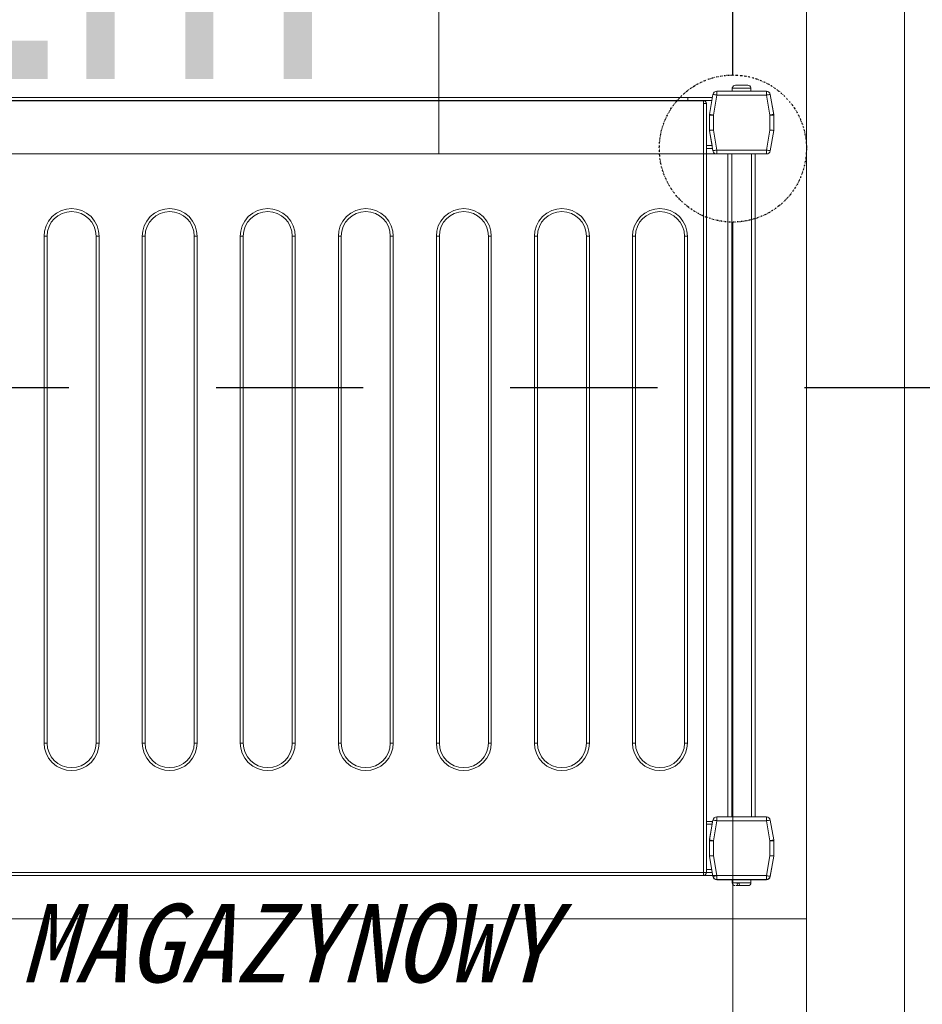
# Model space of a CAD drawing. Header units: centimetres. Extents: x -9388 to 91680, y -1419244 to 50347.
# Tile 38 of 183: x 14408 to 14868, y -710328 to -709826. Entities that reach past the tile are written whole.
import ezdxf
from ezdxf.enums import TextEntityAlignment as Align

# ---------------------------------------------------------------- set-up
doc = ezdxf.new("R2010")
doc.units = ezdxf.units.CM
doc.linetypes.add('DIVIDE2', pattern=[0.625, 0.25, -0.125, 0, -0.125, 0, -0.125])
doc.linetypes.add('PHANTOM', pattern=[2.5, 1.25, -0.25, 0.25, -0.25, 0.25, -0.25])
doc.layers.add('! Strefy Powierzchnie', color=7, linetype='Continuous')
for name, color, linetype, lineweight, true_color in [('Q_kd', 7, 'PHANTOM', 30, 0x01ff01), ('Q_ks', 7, 'DIVIDE2', 30, 0x997301), ('Wnętrze - umeblowanie_Nr_pióra__201', 7, 'Continuous', 5, 0x595959)]:
    doc.layers.add(name, color=color, linetype=linetype, lineweight=lineweight, true_color=true_color)
for name, color, linetype, lineweight in [('Q_opis', 3, 'Continuous', 13), ('Q_podkład', 8, 'Continuous', 9), ('Q_wys prowadzenia instalacji', 6, 'Continuous', 13), ('Wnętrze - umeblowanie_Nr_pióra__1', 7, 'Continuous', 13), ('Ściany wewnętrzne_Nr_pióra__1', 7, 'Continuous', 13)]:
    doc.layers.add(name, color=color, linetype=linetype, lineweight=lineweight)
doc.styles.add('GENERATED_STYLE_5', font='msgothic.ttc')
doc.styles.add('TT', font='ARIALN.TTF', dxfattribs={"height": 200})

# ---------------------------------------------------------------- blocks, each defined once
blk = doc.blocks.new('PAB.01_RZUT PRZYZIEMIA')
at = {"layer": '! Strefy Powierzchnie', "color": 8, "linetype": 'Continuous', "lineweight": 0, "flags": 128}
blk.add_lwpolyline([(43709, -710284.28), (44809, -710284.28), (44809, -708884.28), (43709, -708884.28)], close=True, dxfattribs=at)
at = {"layer": 'Wnętrze - umeblowanie_Nr_pióra__201', "color": 8, "linetype": 'Continuous'}
for p, q in [((44763.33, -709862.43), (44763.33, -709864.43)), ((44788.57, -709862.43), (44763.33, -709862.43)), ((44763.33, -709862.43), (44763.33, -709864.43)), ((44788.57, -709862.43), (44763.33, -709862.43)), ((44771.2, -709860.93), (44771.2, -709862.43)), ((44780.7, -709860.93), (44771.2, -709860.93)), ((44771.2, -709860.93), (44771.2, -709862.43)), ((44780.7, -709860.93), (44771.2, -709860.93)), ((44771.27, -709860.63), (44771.23, -709860.63)), ((44771.27, -709860.63), (44771.23, -709860.63)), ((44780.67, -709860.63), (44780.63, -709860.63)), ((44780.67, -709860.63), (44780.63, -709860.63)), ((44780.7, -709862.43), (44780.7, -709860.93)), ((44780.7, -709862.43), (44780.7, -709860.93)), ((44788.57, -709864.43), (44788.57, -709862.43)), ((44788.57, -709864.43), (44788.57, -709862.43)), ((43776.54, -709865.68), (44748.54, -709865.68)), ((43776.54, -709865.68), (44748.54, -709865.68)), ((43776.54, -709867.18), (44748.54, -709867.18)), ((43776.54, -709867.18), (44748.54, -709867.18)), ((44756.54, -709867.28), (44362.54, -709867.28)), ((44756.54, -709867.28), (44362.54, -709867.28)), ((44748.54, -709867.18), (44748.54, -709865.68)), ((44748.54, -709865.68), (44761.08, -709865.68)), ((44748.54, -709867.18), (44748.54, -709865.68)), ((44748.54, -709865.68), (44761.08, -709865.68)), ((44748.54, -709867.28), (44748.54, -709867.18)), ((44748.54, -709867.18), (44760.81, -709867.18)), ((44748.54, -709867.28), (44748.54, -709867.18)), ((44748.54, -709867.18), (44760.81, -709867.18)), ((44756.54, -709867.28), (44756.54, -709867.72)), ((44756.54, -709867.28), (44756.54, -709867.72)), ((44761.36, -709864.08), (44759.57, -709874.26)), ((44761.36, -709864.08), (44759.57, -709874.26)), ((44763.33, -709864.43), (44761.54, -709874.6)), ((44763.33, -709864.43), (44761.54, -709874.6)), ((44788.57, -709864.43), (44763.33, -709864.43)), ((44788.57, -709864.43), (44763.33, -709864.43)), ((44790.37, -709874.6), (44788.57, -709864.43)), ((44790.37, -709874.6), (44788.57, -709864.43)), ((44792.34, -709874.26), (44790.54, -709864.08)), ((44790.54, -709864.08), (44792.37, -709874.43)), ((44792.34, -709874.26), (44790.54, -709864.08)), ((44790.54, -709864.08), (44792.37, -709874.43)), ((44756.54, -709867.72), (44756.54, -709868.78)), ((44756.54, -709867.72), (44756.54, -709868.78)), ((44756.54, -710260.78), (44756.54, -709868.78)), ((44758.04, -709868.78), (44756.54, -709868.78)), ((44756.54, -710260.78), (44756.54, -709868.78)), ((44758.04, -709868.78), (44756.54, -709868.78)), ((44758.04, -710260.78), (44758.04, -709868.78)), ((44758.04, -710260.78), (44758.04, -709868.78)), ((44759.54, -709874.43), (44759.57, -709874.26)), ((44759.54, -709874.43), (44759.57, -709874.26)), ((44759.54, -709874.6), (44759.54, -709874.43)), ((44759.54, -709874.6), (44759.54, -709874.43)), ((44761.54, -709874.6), (44759.54, -709874.6)), ((44759.54, -709874.6), (44759.54, -709882.43)), ((44761.54, -709874.6), (44759.54, -709874.6)), ((44759.54, -709874.6), (44759.54, -709882.43)), ((44761.54, -709874.6), (44761.54, -709882.25)), ((44761.54, -709874.6), (44761.54, -709882.25)), ((44790.37, -709882.25), (44790.37, -709874.6)), ((44792.37, -709874.6), (44790.37, -709874.6)), ((44790.37, -709882.25), (44790.37, -709874.6)), ((44792.37, -709874.6), (44790.37, -709874.6)), ((44792.37, -709874.43), (44792.37, -709882.43)), ((44792.37, -709874.43), (44792.37, -709882.43)), ((44792.37, -709882.43), (44792.37, -709874.6)), ((44792.37, -709882.43), (44792.37, -709874.6)), ((44759.54, -709882.68), (44759.54, -709882.43)), ((44759.54, -709882.43), (44761.36, -709892.78)), ((44759.54, -709882.68), (44759.54, -709882.43)), ((44759.54, -709882.43), (44761.36, -709892.78)), ((44761.54, -709882.25), (44763.33, -709892.43)), ((44761.54, -709882.25), (44763.33, -709892.43)), ((44788.57, -709892.43), (44790.37, -709882.25)), ((44788.57, -709892.43), (44790.37, -709882.25)), ((44790.54, -709892.78), (44792.37, -709882.43)), ((44792.37, -709882.43), (44790.54, -709892.78)), ((44790.54, -709892.78), (44792.37, -709882.43)), ((44792.37, -709882.43), (44790.54, -709892.78)), ((44760.86, -709890.18), (44759.54, -709882.68)), ((44760.86, -709890.18), (44759.54, -709882.68)), ((44758.04, -709890.18), (44760.86, -709890.18)), ((44758.04, -709890.18), (44760.86, -709890.18)), ((44758.04, -709891.68), (44761.12, -709891.68)), ((44758.04, -709891.68), (44761.12, -709891.68)), ((44763.33, -709892.43), (44763.33, -709894.43)), ((44763.33, -709892.43), (44788.57, -709892.43)), ((44763.33, -709892.43), (44763.33, -709894.43)), ((44763.33, -709892.43), (44788.57, -709892.43)), ((44788.57, -709894.43), (44788.57, -709892.43)), ((44788.57, -709894.43), (44788.57, -709892.43)), ((44763.33, -709894.43), (44788.57, -709894.43)), ((44763.33, -709894.43), (44788.57, -709894.43)), ((44768.95, -710232.34), (44768.95, -709894.43)), ((44768.95, -710232.34), (44768.95, -709894.43)), ((44770.95, -710232.34), (44770.95, -709894.43)), ((44770.95, -710232.34), (44770.95, -709894.43)), ((44780.95, -710232.34), (44780.95, -709894.43)), ((44780.95, -710232.34), (44780.95, -709894.43)), ((44782.95, -710232.34), (44782.95, -709894.43)), ((44782.95, -710232.34), (44782.95, -709894.43)), ((44420.34, -710194.78), (44420.34, -709936.28)), ((44420.34, -709936.28), (44421.84, -709936.28)), ((44420.34, -710194.78), (44420.34, -709936.28)), ((44420.34, -709936.28), (44421.84, -709936.28)), ((44421.84, -710194.78), (44421.84, -709936.28)), ((44421.84, -710194.78), (44421.84, -709936.28)), ((44446.84, -709936.28), (44446.84, -710194.78)), ((44448.34, -709936.28), (44446.84, -709936.28)), ((44446.84, -709936.28), (44446.84, -710194.78)), ((44448.34, -709936.28), (44446.84, -709936.28)), ((44448.34, -709936.28), (44448.34, -710194.78)), ((44448.34, -709936.28), (44448.34, -710194.78)), ((44470.34, -710194.78), (44470.34, -709936.28)), ((44470.34, -709936.28), (44471.84, -709936.28)), ((44470.34, -710194.78), (44470.34, -709936.28)), ((44470.34, -709936.28), (44471.84, -709936.28)), ((44471.84, -710194.78), (44471.84, -709936.28)), ((44471.84, -710194.78), (44471.84, -709936.28)), ((44496.84, -709936.28), (44496.84, -710194.78)), ((44498.34, -709936.28), (44496.84, -709936.28)), ((44496.84, -709936.28), (44496.84, -710194.78)), ((44498.34, -709936.28), (44496.84, -709936.28)), ((44498.34, -709936.28), (44498.34, -710194.78)), ((44498.34, -709936.28), (44498.34, -710194.78)), ((44520.34, -710194.78), (44520.34, -709936.28)), ((44520.34, -709936.28), (44521.84, -709936.28)), ((44520.34, -710194.78), (44520.34, -709936.28)), ((44520.34, -709936.28), (44521.84, -709936.28)), ((44521.84, -710194.78), (44521.84, -709936.28)), ((44521.84, -710194.78), (44521.84, -709936.28)), ((44546.84, -709936.28), (44546.84, -710194.78)), ((44548.34, -709936.28), (44546.84, -709936.28)), ((44546.84, -709936.28), (44546.84, -710194.78)), ((44548.34, -709936.28), (44546.84, -709936.28)), ((44548.34, -709936.28), (44548.34, -710194.78)), ((44548.34, -709936.28), (44548.34, -710194.78)), ((44570.34, -710194.78), (44570.34, -709936.28)), ((44570.34, -709936.28), (44571.84, -709936.28)), ((44570.34, -710194.78), (44570.34, -709936.28)), ((44570.34, -709936.28), (44571.84, -709936.28)), ((44571.84, -710194.78), (44571.84, -709936.28)), ((44571.84, -710194.78), (44571.84, -709936.28)), ((44596.84, -709936.28), (44596.84, -710194.78)), ((44598.34, -709936.28), (44596.84, -709936.28)), ((44596.84, -709936.28), (44596.84, -710194.78)), ((44598.34, -709936.28), (44596.84, -709936.28)), ((44598.34, -709936.28), (44598.34, -710194.78)), ((44598.34, -709936.28), (44598.34, -710194.78)), ((44620.34, -710194.78), (44620.34, -709936.28)), ((44620.34, -709936.28), (44621.84, -709936.28)), ((44620.34, -710194.78), (44620.34, -709936.28)), ((44620.34, -709936.28), (44621.84, -709936.28)), ((44621.84, -710194.78), (44621.84, -709936.28)), ((44621.84, -710194.78), (44621.84, -709936.28)), ((44646.84, -709936.28), (44646.84, -710194.78)), ((44648.34, -709936.28), (44646.84, -709936.28)), ((44646.84, -709936.28), (44646.84, -710194.78)), ((44648.34, -709936.28), (44646.84, -709936.28)), ((44648.34, -709936.28), (44648.34, -710194.78)), ((44648.34, -709936.28), (44648.34, -710194.78)), ((44670.34, -710194.78), (44670.34, -709936.28)), ((44670.34, -709936.28), (44671.84, -709936.28)), ((44670.34, -710194.78), (44670.34, -709936.28)), ((44670.34, -709936.28), (44671.84, -709936.28)), ((44671.84, -710194.78), (44671.84, -709936.28)), ((44671.84, -710194.78), (44671.84, -709936.28)), ((44696.84, -709936.28), (44696.84, -710194.78)), ((44698.34, -709936.28), (44696.84, -709936.28)), ((44696.84, -709936.28), (44696.84, -710194.78)), ((44698.34, -709936.28), (44696.84, -709936.28)), ((44698.34, -709936.28), (44698.34, -710194.78)), ((44698.34, -709936.28), (44698.34, -710194.78)), ((44720.34, -710194.78), (44720.34, -709936.28)), ((44720.34, -709936.28), (44721.84, -709936.28)), ((44720.34, -710194.78), (44720.34, -709936.28)), ((44720.34, -709936.28), (44721.84, -709936.28)), ((44721.84, -710194.78), (44721.84, -709936.28)), ((44721.84, -710194.78), (44721.84, -709936.28)), ((44746.84, -709936.28), (44746.84, -710194.78)), ((44748.34, -709936.28), (44746.84, -709936.28)), ((44746.84, -709936.28), (44746.84, -710194.78)), ((44748.34, -709936.28), (44746.84, -709936.28)), ((44748.34, -709936.28), (44748.34, -710194.78)), ((44748.34, -709936.28), (44748.34, -710194.78)), ((44421.84, -710194.78), (44420.34, -710194.78)), ((44421.84, -710194.78), (44420.34, -710194.78)), ((44448.34, -710194.78), (44446.84, -710194.78)), ((44448.34, -710194.78), (44446.84, -710194.78)), ((44471.84, -710194.78), (44470.34, -710194.78)), ((44471.84, -710194.78), (44470.34, -710194.78)), ((44498.34, -710194.78), (44496.84, -710194.78)), ((44498.34, -710194.78), (44496.84, -710194.78)), ((44521.84, -710194.78), (44520.34, -710194.78)), ((44521.84, -710194.78), (44520.34, -710194.78)), ((44548.34, -710194.78), (44546.84, -710194.78)), ((44548.34, -710194.78), (44546.84, -710194.78)), ((44571.84, -710194.78), (44570.34, -710194.78)), ((44571.84, -710194.78), (44570.34, -710194.78)), ((44598.34, -710194.78), (44596.84, -710194.78)), ((44598.34, -710194.78), (44596.84, -710194.78)), ((44621.84, -710194.78), (44620.34, -710194.78)), ((44621.84, -710194.78), (44620.34, -710194.78)), ((44648.34, -710194.78), (44646.84, -710194.78)), ((44648.34, -710194.78), (44646.84, -710194.78)), ((44671.84, -710194.78), (44670.34, -710194.78)), ((44671.84, -710194.78), (44670.34, -710194.78)), ((44698.34, -710194.78), (44696.84, -710194.78)), ((44698.34, -710194.78), (44696.84, -710194.78)), ((44721.84, -710194.78), (44720.34, -710194.78)), ((44721.84, -710194.78), (44720.34, -710194.78)), ((44748.34, -710194.78), (44746.84, -710194.78)), ((44748.34, -710194.78), (44746.84, -710194.78)), ((44763.33, -710232.34), (44763.33, -710234.34)), ((44788.57, -710232.34), (44763.33, -710232.34)), ((44763.33, -710232.34), (44763.33, -710234.34)), ((44788.57, -710232.34), (44763.33, -710232.34)), ((44788.57, -710234.34), (44788.57, -710232.34)), ((44788.57, -710234.34), (44788.57, -710232.34)), ((44758.04, -710234.68), (44761.12, -710234.68)), ((44758.04, -710234.68), (44761.12, -710234.68)), ((44758.04, -710236.18), (44760.86, -710236.18)), ((44758.04, -710236.18), (44760.86, -710236.18)), ((44759.54, -710243.68), (44760.86, -710236.18)), ((44759.54, -710243.68), (44760.86, -710236.18)), ((44761.36, -710234), (44759.57, -710244.17)), ((44761.36, -710234), (44759.57, -710244.17)), ((44763.33, -710234.34), (44761.54, -710244.52)), ((44763.33, -710234.34), (44761.54, -710244.52)), ((44788.57, -710234.34), (44763.33, -710234.34)), ((44788.57, -710234.34), (44763.33, -710234.34)), ((44790.37, -710244.52), (44788.57, -710234.34)), ((44790.37, -710244.52), (44788.57, -710234.34)), ((44792.34, -710244.17), (44790.54, -710234)), ((44792.34, -710244.17), (44790.54, -710234)), ((44759.54, -710244.43), (44759.54, -710243.68)), ((44759.54, -710244.43), (44759.54, -710243.68)), ((44759.54, -710244.42), (44759.54, -710244.43)), ((44759.54, -710244.42), (44759.54, -710244.43)), ((44759.54, -710244.43), (44759.54, -710244.52)), ((44759.54, -710244.43), (44759.54, -710244.52)), ((44759.54, -710244.52), (44759.54, -710252.34)), ((44761.54, -710244.52), (44759.54, -710244.52)), ((44759.54, -710244.52), (44759.54, -710252.34)), ((44761.54, -710244.52), (44759.54, -710244.52)), ((44761.54, -710244.52), (44761.54, -710252.17)), ((44761.54, -710244.52), (44761.54, -710252.17)), ((44790.37, -710252.17), (44790.37, -710244.52)), ((44792.37, -710244.52), (44790.37, -710244.52)), ((44790.37, -710252.17), (44790.37, -710244.52)), ((44792.37, -710244.52), (44790.37, -710244.52)), ((44792.37, -710244.43), (44792.37, -710244.41)), ((44792.37, -710244.43), (44792.37, -710244.41)), ((44792.37, -710252.43), (44792.37, -710244.43)), ((44792.37, -710252.43), (44792.37, -710244.43)), ((44792.37, -710252.34), (44792.37, -710244.52)), ((44792.37, -710252.34), (44792.37, -710244.52)), ((44759.54, -710252.34), (44761.36, -710262.69)), ((44759.54, -710252.34), (44759.54, -710252.43)), ((44759.54, -710252.34), (44761.36, -710262.69)), ((44759.54, -710252.34), (44759.54, -710252.43)), ((44759.54, -710252.43), (44761.36, -710262.78)), ((44759.54, -710252.43), (44761.36, -710262.78)), ((44761.54, -710252.17), (44763.33, -710262.34)), ((44761.54, -710252.17), (44763.33, -710262.34)), ((44788.57, -710262.34), (44790.37, -710252.17)), ((44788.57, -710262.34), (44790.37, -710252.17)), ((44790.54, -710262.69), (44792.37, -710252.34)), ((44790.54, -710262.69), (44792.37, -710252.34)), ((44790.54, -710262.78), (44792.37, -710252.43)), ((44790.54, -710262.78), (44792.37, -710252.43)), ((44362.54, -710260.78), (44756.54, -710260.78)), ((44362.54, -710260.78), (44756.54, -710260.78)), ((44362.54, -710262.28), (44756.54, -710262.28)), ((44362.54, -710262.28), (44756.54, -710262.28)), ((44788.57, -710262.34), (44485.71, -710262.34)), ((44788.57, -710262.34), (44485.71, -710262.34)), ((44756.54, -710260.78), (44758.04, -710260.78)), ((44756.54, -710262.25), (44756.54, -710260.78)), ((44756.54, -710260.78), (44758.04, -710260.78)), ((44756.54, -710262.25), (44756.54, -710260.78)), ((44756.54, -710262.28), (44756.54, -710262.25)), ((44756.54, -710262.28), (44756.54, -710262.25)), ((44758.04, -710259.18), (44760.73, -710259.18)), ((44758.04, -710259.18), (44760.73, -710259.18)), ((44758.04, -710260.68), (44760.99, -710260.68)), ((44758.04, -710260.68), (44760.99, -710260.68)), ((44763.33, -710262.34), (44788.57, -710262.34)), ((44763.33, -710262.34), (44763.33, -710264.34)), ((44763.33, -710262.34), (44788.57, -710262.34)), ((44763.33, -710262.34), (44763.33, -710264.34)), ((44788.57, -710264.34), (44788.57, -710262.34)), ((44788.57, -710264.34), (44788.57, -710262.34)), ((44763.33, -710264.34), (44788.57, -710264.34)), ((44763.33, -710264.34), (44788.57, -710264.34)), ((44763.33, -710264.43), (44788.57, -710264.43)), ((44763.33, -710264.43), (44788.57, -710264.43)), ((44771.2, -710264.43), (44771.2, -710265.93)), ((44771.2, -710264.43), (44771.2, -710265.93)), ((44771.2, -710265.93), (44780.7, -710265.93)), ((44771.2, -710265.93), (44780.7, -710265.93)), ((44773.61, -710266.23), (44774.72, -710266.23)), ((44773.61, -710266.23), (44774.72, -710266.23)), ((44775.11, -710267.43), (44774.18, -710267.43)), ((44775.11, -710267.43), (44774.18, -710267.43)), ((44780.7, -710265.93), (44780.7, -710264.43)), ((44780.7, -710265.93), (44780.7, -710264.43))]:
    blk.add_line(p, q, dxfattribs=at)
at = {"layer": 'Wnętrze - umeblowanie_Nr_pióra__201', "color": 8, "linetype": 'Continuous', "flags": 128}
for points in [[(44772.76, -709859.43), (44772.25, -709859.52), (44771.8, -709859.77), (44771.46, -709860.15), (44771.27, -709860.63)], [(44772.76, -709859.43), (44772.25, -709859.52), (44771.8, -709859.77), (44771.46, -709860.15), (44771.27, -709860.63)], [(44779.15, -709859.43), (44778.77, -709859.43), (44778.03, -709859.43), (44777.02, -709859.43), (44775.95, -709859.43), (44774.88, -709859.43), (44773.88, -709859.43), (44773.13, -709859.43), (44772.76, -709859.43)], [(44779.15, -709859.43), (44778.77, -709859.43), (44778.03, -709859.43), (44777.02, -709859.43), (44775.95, -709859.43), (44774.88, -709859.43), (44773.88, -709859.43), (44773.13, -709859.43), (44772.76, -709859.43)], [(44780.63, -709860.63), (44780.45, -709860.16), (44780.12, -709859.78), (44779.69, -709859.53), (44779.15, -709859.43)], [(44780.63, -709860.63), (44780.45, -709860.16), (44780.12, -709859.78), (44779.69, -709859.53), (44779.15, -709859.43)], [(44763.33, -709864.43), (44762.95, -709864.36), (44762.58, -709864.3), (44762.24, -709864.24), (44761.94, -709864.18), (44761.69, -709864.14), (44761.51, -709864.11), (44761.36, -709864.08)], [(44763.33, -709864.43), (44762.95, -709864.36), (44762.58, -709864.3), (44762.24, -709864.24), (44761.94, -709864.18), (44761.69, -709864.14), (44761.51, -709864.11), (44761.36, -709864.08)], [(44790.51, -709864.09), (44790.39, -709864.11), (44790.21, -709864.14), (44789.97, -709864.18), (44789.67, -709864.24), (44789.33, -709864.3), (44788.96, -709864.36), (44788.57, -709864.43)], [(44790.51, -709864.09), (44790.39, -709864.11), (44790.21, -709864.14), (44789.97, -709864.18), (44789.67, -709864.24), (44789.33, -709864.3), (44788.96, -709864.36), (44788.57, -709864.43)], [(44759.6, -709874.26), (44759.72, -709874.28), (44759.9, -709874.32), (44760.14, -709874.36), (44760.44, -709874.41), (44760.78, -709874.47), (44761.15, -709874.54), (44761.54, -709874.6)], [(44759.6, -709874.26), (44759.72, -709874.28), (44759.9, -709874.32), (44760.14, -709874.36), (44760.44, -709874.41), (44760.78, -709874.47), (44761.15, -709874.54), (44761.54, -709874.6)], [(44790.37, -709874.6), (44790.75, -709874.54), (44791.12, -709874.47), (44791.46, -709874.41), (44791.76, -709874.36), (44792.01, -709874.32), (44792.19, -709874.28), (44792.34, -709874.26)], [(44790.37, -709874.6), (44790.75, -709874.54), (44791.12, -709874.47), (44791.46, -709874.41), (44791.76, -709874.36), (44792.01, -709874.32), (44792.19, -709874.28), (44792.34, -709874.26)], [(44761.54, -709882.25), (44761.19, -709882.29), (44760.85, -709882.31), (44760.54, -709882.34), (44760.25, -709882.37), (44760, -709882.39), (44759.8, -709882.41), (44759.66, -709882.42), (44759.54, -709882.43)], [(44761.54, -709882.25), (44761.19, -709882.29), (44760.85, -709882.31), (44760.54, -709882.34), (44760.25, -709882.37), (44760, -709882.39), (44759.8, -709882.41), (44759.66, -709882.42), (44759.54, -709882.43)], [(44792.33, -709882.43), (44792.22, -709882.42), (44792.03, -709882.4), (44791.78, -709882.38), (44791.48, -709882.35), (44791.13, -709882.32), (44790.76, -709882.29), (44790.37, -709882.25)], [(44792.33, -709882.43), (44792.22, -709882.42), (44792.03, -709882.4), (44791.78, -709882.38), (44791.48, -709882.35), (44791.13, -709882.32), (44790.76, -709882.29), (44790.37, -709882.25)], [(44761.12, -709891.68), (44761.1, -709891.57), (44761.08, -709891.43), (44761.05, -709891.24), (44761.01, -709891.01), (44760.96, -709890.75), (44760.91, -709890.47), (44760.86, -709890.18)], [(44761.12, -709891.68), (44761.1, -709891.57), (44761.08, -709891.43), (44761.05, -709891.24), (44761.01, -709891.01), (44760.96, -709890.75), (44760.91, -709890.47), (44760.86, -709890.18)], [(44761.4, -709892.77), (44761.51, -709892.75), (44761.69, -709892.72), (44761.94, -709892.68), (44762.24, -709892.62), (44762.58, -709892.56), (44762.95, -709892.5), (44763.33, -709892.43)], [(44761.4, -709892.77), (44761.51, -709892.75), (44761.69, -709892.72), (44761.94, -709892.68), (44762.24, -709892.62), (44762.58, -709892.56), (44762.95, -709892.5), (44763.33, -709892.43)], [(44788.57, -709892.43), (44788.96, -709892.5), (44789.33, -709892.56), (44789.67, -709892.62), (44789.97, -709892.68), (44790.21, -709892.72), (44790.39, -709892.75), (44790.54, -709892.78)], [(44788.57, -709892.43), (44788.96, -709892.5), (44789.33, -709892.56), (44789.67, -709892.62), (44789.97, -709892.68), (44790.21, -709892.72), (44790.39, -709892.75), (44790.54, -709892.78)], [(44420.34, -709936.28), (44420.57, -709933.73), (44421.32, -709931.13), (44422.62, -709928.62), (44424.44, -709926.38), (44426.68, -709924.56), (44429.18, -709923.26), (44431.79, -709922.51), (44434.34, -709922.28), (44436.88, -709922.51), (44439.49, -709923.26), (44442, -709924.56), (44444.24, -709926.38), (44446.05, -709928.62), (44447.35, -709931.13), (44448.1, -709933.73), (44448.34, -709936.28)], [(44420.34, -709936.28), (44420.57, -709933.73), (44421.32, -709931.13), (44422.62, -709928.62), (44424.44, -709926.38), (44426.68, -709924.56), (44429.18, -709923.26), (44431.79, -709922.51), (44434.34, -709922.28), (44436.88, -709922.51), (44439.49, -709923.26), (44442, -709924.56), (44444.24, -709926.38), (44446.05, -709928.62), (44447.35, -709931.13), (44448.1, -709933.73), (44448.34, -709936.28)], [(44470.34, -709936.28), (44470.57, -709933.73), (44471.32, -709931.13), (44472.62, -709928.62), (44474.44, -709926.38), (44476.68, -709924.56), (44479.18, -709923.26), (44481.79, -709922.51), (44484.34, -709922.28), (44486.88, -709922.51), (44489.49, -709923.26), (44492, -709924.56), (44494.24, -709926.38), (44496.05, -709928.62), (44497.35, -709931.13), (44498.1, -709933.73), (44498.34, -709936.28)], [(44470.34, -709936.28), (44470.57, -709933.73), (44471.32, -709931.13), (44472.62, -709928.62), (44474.44, -709926.38), (44476.68, -709924.56), (44479.18, -709923.26), (44481.79, -709922.51), (44484.34, -709922.28), (44486.88, -709922.51), (44489.49, -709923.26), (44492, -709924.56), (44494.24, -709926.38), (44496.05, -709928.62), (44497.35, -709931.13), (44498.1, -709933.73), (44498.34, -709936.28)], [(44520.34, -709936.28), (44520.57, -709933.73), (44521.32, -709931.13), (44522.62, -709928.62), (44524.44, -709926.38), (44526.68, -709924.56), (44529.18, -709923.26), (44531.79, -709922.51), (44534.34, -709922.28), (44536.88, -709922.51), (44539.49, -709923.26), (44542, -709924.56), (44544.24, -709926.38), (44546.05, -709928.62), (44547.35, -709931.13), (44548.1, -709933.73), (44548.34, -709936.28)], [(44520.34, -709936.28), (44520.57, -709933.73), (44521.32, -709931.13), (44522.62, -709928.62), (44524.44, -709926.38), (44526.68, -709924.56), (44529.18, -709923.26), (44531.79, -709922.51), (44534.34, -709922.28), (44536.88, -709922.51), (44539.49, -709923.26), (44542, -709924.56), (44544.24, -709926.38), (44546.05, -709928.62), (44547.35, -709931.13), (44548.1, -709933.73), (44548.34, -709936.28)], [(44570.34, -709936.28), (44570.57, -709933.73), (44571.32, -709931.13), (44572.62, -709928.62), (44574.44, -709926.38), (44576.68, -709924.56), (44579.18, -709923.26), (44581.79, -709922.51), (44584.34, -709922.28), (44586.88, -709922.51), (44589.49, -709923.26), (44592, -709924.56), (44594.24, -709926.38), (44596.05, -709928.62), (44597.35, -709931.13), (44598.1, -709933.73), (44598.34, -709936.28)], [(44570.34, -709936.28), (44570.57, -709933.73), (44571.32, -709931.13), (44572.62, -709928.62), (44574.44, -709926.38), (44576.68, -709924.56), (44579.18, -709923.26), (44581.79, -709922.51), (44584.34, -709922.28), (44586.88, -709922.51), (44589.49, -709923.26), (44592, -709924.56), (44594.24, -709926.38), (44596.05, -709928.62), (44597.35, -709931.13), (44598.1, -709933.73), (44598.34, -709936.28)], [(44620.34, -709936.28), (44620.57, -709933.73), (44621.32, -709931.13), (44622.62, -709928.62), (44624.44, -709926.38), (44626.68, -709924.56), (44629.18, -709923.26), (44631.79, -709922.51), (44634.34, -709922.28), (44636.88, -709922.51), (44639.49, -709923.26), (44642, -709924.56), (44644.24, -709926.38), (44646.05, -709928.62), (44647.35, -709931.13), (44648.1, -709933.73), (44648.34, -709936.28)], [(44620.34, -709936.28), (44620.57, -709933.73), (44621.32, -709931.13), (44622.62, -709928.62), (44624.44, -709926.38), (44626.68, -709924.56), (44629.18, -709923.26), (44631.79, -709922.51), (44634.34, -709922.28), (44636.88, -709922.51), (44639.49, -709923.26), (44642, -709924.56), (44644.24, -709926.38), (44646.05, -709928.62), (44647.35, -709931.13), (44648.1, -709933.73), (44648.34, -709936.28)], [(44670.34, -709936.28), (44670.57, -709933.73), (44671.32, -709931.13), (44672.62, -709928.62), (44674.44, -709926.38), (44676.68, -709924.56), (44679.18, -709923.26), (44681.79, -709922.51), (44684.34, -709922.28), (44686.88, -709922.51), (44689.49, -709923.26), (44692, -709924.56), (44694.24, -709926.38), (44696.05, -709928.62), (44697.35, -709931.13), (44698.1, -709933.73), (44698.34, -709936.28)], [(44670.34, -709936.28), (44670.57, -709933.73), (44671.32, -709931.13), (44672.62, -709928.62), (44674.44, -709926.38), (44676.68, -709924.56), (44679.18, -709923.26), (44681.79, -709922.51), (44684.34, -709922.28), (44686.88, -709922.51), (44689.49, -709923.26), (44692, -709924.56), (44694.24, -709926.38), (44696.05, -709928.62), (44697.35, -709931.13), (44698.1, -709933.73), (44698.34, -709936.28)], [(44720.34, -709936.28), (44720.57, -709933.73), (44721.32, -709931.13), (44722.62, -709928.62), (44724.44, -709926.38), (44726.68, -709924.56), (44729.18, -709923.26), (44731.79, -709922.51), (44734.34, -709922.28), (44736.88, -709922.51), (44739.49, -709923.26), (44742, -709924.56), (44744.24, -709926.38), (44746.05, -709928.62), (44747.35, -709931.13), (44748.1, -709933.73), (44748.34, -709936.28)], [(44720.34, -709936.28), (44720.57, -709933.73), (44721.32, -709931.13), (44722.62, -709928.62), (44724.44, -709926.38), (44726.68, -709924.56), (44729.18, -709923.26), (44731.79, -709922.51), (44734.34, -709922.28), (44736.88, -709922.51), (44739.49, -709923.26), (44742, -709924.56), (44744.24, -709926.38), (44746.05, -709928.62), (44747.35, -709931.13), (44748.1, -709933.73), (44748.34, -709936.28)], [(44448.34, -710194.78), (44448.1, -710197.33), (44447.35, -710199.93), (44446.05, -710202.44), (44444.24, -710204.68), (44442, -710206.5), (44439.49, -710207.8), (44436.88, -710208.55), (44434.34, -710208.78), (44431.79, -710208.55), (44429.18, -710207.8), (44426.68, -710206.5), (44424.44, -710204.68), (44422.62, -710202.44), (44421.32, -710199.93), (44420.57, -710197.33), (44420.34, -710194.78)], [(44448.34, -710194.78), (44448.1, -710197.33), (44447.35, -710199.93), (44446.05, -710202.44), (44444.24, -710204.68), (44442, -710206.5), (44439.49, -710207.8), (44436.88, -710208.55), (44434.34, -710208.78), (44431.79, -710208.55), (44429.18, -710207.8), (44426.68, -710206.5), (44424.44, -710204.68), (44422.62, -710202.44), (44421.32, -710199.93), (44420.57, -710197.33), (44420.34, -710194.78)], [(44498.34, -710194.78), (44498.1, -710197.33), (44497.35, -710199.93), (44496.05, -710202.44), (44494.24, -710204.68), (44492, -710206.5), (44489.49, -710207.8), (44486.88, -710208.55), (44484.34, -710208.78), (44481.79, -710208.55), (44479.18, -710207.8), (44476.68, -710206.5), (44474.44, -710204.68), (44472.62, -710202.44), (44471.32, -710199.93), (44470.57, -710197.33), (44470.34, -710194.78)], [(44498.34, -710194.78), (44498.1, -710197.33), (44497.35, -710199.93), (44496.05, -710202.44), (44494.24, -710204.68), (44492, -710206.5), (44489.49, -710207.8), (44486.88, -710208.55), (44484.34, -710208.78), (44481.79, -710208.55), (44479.18, -710207.8), (44476.68, -710206.5), (44474.44, -710204.68), (44472.62, -710202.44), (44471.32, -710199.93), (44470.57, -710197.33), (44470.34, -710194.78)], [(44548.34, -710194.78), (44548.1, -710197.33), (44547.35, -710199.93), (44546.05, -710202.44), (44544.24, -710204.68), (44542, -710206.5), (44539.49, -710207.8), (44536.88, -710208.55), (44534.34, -710208.78), (44531.79, -710208.55), (44529.18, -710207.8), (44526.68, -710206.5), (44524.44, -710204.68), (44522.62, -710202.44), (44521.32, -710199.93), (44520.57, -710197.33), (44520.34, -710194.78)], [(44548.34, -710194.78), (44548.1, -710197.33), (44547.35, -710199.93), (44546.05, -710202.44), (44544.24, -710204.68), (44542, -710206.5), (44539.49, -710207.8), (44536.88, -710208.55), (44534.34, -710208.78), (44531.79, -710208.55), (44529.18, -710207.8), (44526.68, -710206.5), (44524.44, -710204.68), (44522.62, -710202.44), (44521.32, -710199.93), (44520.57, -710197.33), (44520.34, -710194.78)], [(44598.34, -710194.78), (44598.1, -710197.33), (44597.35, -710199.93), (44596.05, -710202.44), (44594.24, -710204.68), (44592, -710206.5), (44589.49, -710207.8), (44586.88, -710208.55), (44584.34, -710208.78), (44581.79, -710208.55), (44579.18, -710207.8), (44576.68, -710206.5), (44574.44, -710204.68), (44572.62, -710202.44), (44571.32, -710199.93), (44570.57, -710197.33), (44570.34, -710194.78)], [(44598.34, -710194.78), (44598.1, -710197.33), (44597.35, -710199.93), (44596.05, -710202.44), (44594.24, -710204.68), (44592, -710206.5), (44589.49, -710207.8), (44586.88, -710208.55), (44584.34, -710208.78), (44581.79, -710208.55), (44579.18, -710207.8), (44576.68, -710206.5), (44574.44, -710204.68), (44572.62, -710202.44), (44571.32, -710199.93), (44570.57, -710197.33), (44570.34, -710194.78)], [(44648.34, -710194.78), (44648.1, -710197.33), (44647.35, -710199.93), (44646.05, -710202.44), (44644.24, -710204.68), (44642, -710206.5), (44639.49, -710207.8), (44636.88, -710208.55), (44634.34, -710208.78), (44631.79, -710208.55), (44629.18, -710207.8), (44626.68, -710206.5), (44624.44, -710204.68), (44622.62, -710202.44), (44621.32, -710199.93), (44620.57, -710197.33), (44620.34, -710194.78)], [(44648.34, -710194.78), (44648.1, -710197.33), (44647.35, -710199.93), (44646.05, -710202.44), (44644.24, -710204.68), (44642, -710206.5), (44639.49, -710207.8), (44636.88, -710208.55), (44634.34, -710208.78), (44631.79, -710208.55), (44629.18, -710207.8), (44626.68, -710206.5), (44624.44, -710204.68), (44622.62, -710202.44), (44621.32, -710199.93), (44620.57, -710197.33), (44620.34, -710194.78)], [(44698.34, -710194.78), (44698.1, -710197.33), (44697.35, -710199.93), (44696.05, -710202.44), (44694.24, -710204.68), (44692, -710206.5), (44689.49, -710207.8), (44686.88, -710208.55), (44684.34, -710208.78), (44681.79, -710208.55), (44679.18, -710207.8), (44676.68, -710206.5), (44674.44, -710204.68), (44672.62, -710202.44), (44671.32, -710199.93), (44670.57, -710197.33), (44670.34, -710194.78)], [(44698.34, -710194.78), (44698.1, -710197.33), (44697.35, -710199.93), (44696.05, -710202.44), (44694.24, -710204.68), (44692, -710206.5), (44689.49, -710207.8), (44686.88, -710208.55), (44684.34, -710208.78), (44681.79, -710208.55), (44679.18, -710207.8), (44676.68, -710206.5), (44674.44, -710204.68), (44672.62, -710202.44), (44671.32, -710199.93), (44670.57, -710197.33), (44670.34, -710194.78)], [(44748.34, -710194.78), (44748.1, -710197.33), (44747.35, -710199.93), (44746.05, -710202.44), (44744.24, -710204.68), (44742, -710206.5), (44739.49, -710207.8), (44736.88, -710208.55), (44734.34, -710208.78), (44731.79, -710208.55), (44729.18, -710207.8), (44726.68, -710206.5), (44724.44, -710204.68), (44722.62, -710202.44), (44721.32, -710199.93), (44720.57, -710197.33), (44720.34, -710194.78)], [(44748.34, -710194.78), (44748.1, -710197.33), (44747.35, -710199.93), (44746.05, -710202.44), (44744.24, -710204.68), (44742, -710206.5), (44739.49, -710207.8), (44736.88, -710208.55), (44734.34, -710208.78), (44731.79, -710208.55), (44729.18, -710207.8), (44726.68, -710206.5), (44724.44, -710204.68), (44722.62, -710202.44), (44721.32, -710199.93), (44720.57, -710197.33), (44720.34, -710194.78)], [(44760.86, -710236.18), (44760.9, -710235.92), (44760.95, -710235.67), (44760.99, -710235.43), (44761.03, -710235.22), (44761.06, -710235.03), (44761.09, -710234.88), (44761.12, -710234.68)], [(44760.86, -710236.18), (44760.9, -710235.92), (44760.95, -710235.67), (44760.99, -710235.43), (44761.03, -710235.22), (44761.06, -710235.03), (44761.09, -710234.88), (44761.12, -710234.68)], [(44763.33, -710234.34), (44762.95, -710234.27), (44762.58, -710234.21), (44762.24, -710234.15), (44761.94, -710234.1), (44761.69, -710234.05), (44761.51, -710234.02), (44761.36, -710234)], [(44763.33, -710234.34), (44762.95, -710234.27), (44762.58, -710234.21), (44762.24, -710234.15), (44761.94, -710234.1), (44761.69, -710234.05), (44761.51, -710234.02), (44761.36, -710234)], [(44790.51, -710234), (44790.39, -710234.02), (44790.21, -710234.05), (44789.97, -710234.1), (44789.67, -710234.15), (44789.33, -710234.21), (44788.96, -710234.27), (44788.57, -710234.34)], [(44790.51, -710234), (44790.39, -710234.02), (44790.21, -710234.05), (44789.97, -710234.1), (44789.67, -710234.15), (44789.33, -710234.21), (44788.96, -710234.27), (44788.57, -710234.34)], [(44759.6, -710244.18), (44759.72, -710244.2), (44759.9, -710244.23), (44760.14, -710244.27), (44760.44, -710244.32), (44760.78, -710244.38), (44761.15, -710244.45), (44761.54, -710244.52)], [(44759.6, -710244.18), (44759.72, -710244.2), (44759.9, -710244.23), (44760.14, -710244.27), (44760.44, -710244.32), (44760.78, -710244.38), (44761.15, -710244.45), (44761.54, -710244.52)], [(44790.37, -710244.52), (44790.75, -710244.45), (44791.12, -710244.38), (44791.46, -710244.32), (44791.76, -710244.27), (44792.01, -710244.23), (44792.19, -710244.2), (44792.34, -710244.17)], [(44790.37, -710244.52), (44790.75, -710244.45), (44791.12, -710244.38), (44791.46, -710244.32), (44791.76, -710244.27), (44792.01, -710244.23), (44792.19, -710244.2), (44792.34, -710244.17)], [(44761.54, -710252.17), (44761.15, -710252.2), (44760.77, -710252.23), (44760.42, -710252.26), (44760.12, -710252.29), (44759.87, -710252.31), (44759.69, -710252.33), (44759.54, -710252.34)], [(44761.54, -710252.17), (44761.15, -710252.2), (44760.77, -710252.23), (44760.42, -710252.26), (44760.12, -710252.29), (44759.87, -710252.31), (44759.69, -710252.33), (44759.54, -710252.34)], [(44792.37, -710252.34), (44792.25, -710252.33), (44792.1, -710252.32), (44791.9, -710252.3), (44791.65, -710252.28), (44791.37, -710252.25), (44791.05, -710252.23), (44790.72, -710252.2), (44790.37, -710252.17)], [(44792.37, -710252.34), (44792.25, -710252.33), (44792.1, -710252.32), (44791.9, -710252.3), (44791.65, -710252.28), (44791.37, -710252.25), (44791.05, -710252.23), (44790.72, -710252.2), (44790.37, -710252.17)], [(44756.54, -710262.25), (44756.84, -710262.21)], [(44756.54, -710262.25), (44756.84, -710262.21)], [(44756.84, -710262.21), (44757.13, -710262.12), (44757.4, -710261.97), (44757.62, -710261.78), (44757.94, -710261.3), (44758.04, -710260.76)], [(44756.84, -710262.21), (44757.13, -710262.12), (44757.4, -710261.97), (44757.62, -710261.78), (44757.94, -710261.3), (44758.04, -710260.76)], [(44761.4, -710262.68), (44761.51, -710262.66), (44761.69, -710262.63), (44761.94, -710262.59), (44762.24, -710262.54), (44762.58, -710262.48), (44762.95, -710262.41), (44763.33, -710262.34)], [(44761.4, -710262.68), (44761.51, -710262.66), (44761.69, -710262.63), (44761.94, -710262.59), (44762.24, -710262.54), (44762.58, -710262.48), (44762.95, -710262.41), (44763.33, -710262.34)], [(44788.57, -710262.34), (44788.96, -710262.41), (44789.33, -710262.48), (44789.67, -710262.54), (44789.97, -710262.59), (44790.21, -710262.63), (44790.39, -710262.66), (44790.54, -710262.69)], [(44788.57, -710262.34), (44788.96, -710262.41), (44789.33, -710262.48), (44789.67, -710262.54), (44789.97, -710262.59), (44790.21, -710262.63), (44790.39, -710262.66), (44790.54, -710262.69)], [(44773.15, -710267.43), (44773.38, -710267.43), (44774.18, -710267.43)], [(44773.15, -710267.43), (44773.38, -710267.43), (44774.18, -710267.43)], [(44774.18, -710267.43), (44773.98, -710267.34), (44773.81, -710267.09), (44773.68, -710266.71), (44773.61, -710266.23)], [(44774.18, -710267.43), (44773.98, -710267.34), (44773.81, -710267.09), (44773.68, -710266.71), (44773.61, -710266.23)], [(44774.72, -710266.23), (44774.79, -710266.7), (44774.91, -710267.08), (44775.08, -710267.33), (44775.29, -710267.43)], [(44774.72, -710266.23), (44774.79, -710266.7), (44774.91, -710267.08), (44775.08, -710267.33), (44775.29, -710267.43)], [(44775.29, -710267.43), (44776.37, -710267.43), (44777.47, -710267.43), (44778.38, -710267.43), (44778.96, -710267.43), (44779.2, -710267.43), (44779.17, -710267.43)], [(44775.29, -710267.43), (44776.37, -710267.43), (44777.47, -710267.43), (44778.38, -710267.43), (44778.96, -710267.43), (44779.2, -710267.43), (44779.17, -710267.43)]]:
    blk.add_lwpolyline(points, dxfattribs=at)
at = {"layer": 'Wnętrze - umeblowanie_Nr_pióra__201', "color": 8, "linetype": 'Continuous'}
for centre, radius, start, end in [((44763.33, -709864.43), 2, 90, 170), ((44763.33, -709864.43), 2, 90, 170), ((44772.7, -709860.93), 1.5, 168.463, 180), ((44772.7, -709860.93), 1.5, 168.463, 180), ((44779.2, -709860.93), 1.5, 360, 11.537), ((44779.2, -709860.93), 1.5, 360, 11.537), ((44788.57, -709864.43), 2, 10, 90), ((44788.57, -709864.43), 2, 10, 90), ((44788.57, -709864.43), 2, 10, 90), ((44788.57, -709864.43), 2, 10, 90), ((44756.54, -709868.78), 1.5, 360, 90), ((44756.54, -709868.78), 1.5, 360, 90), ((44761.54, -709874.6), 2, 170, 180), ((44761.54, -709874.6), 2, 170, 180), ((44790.37, -709874.6), 2, 360, 10), ((44790.37, -709874.6), 2, 360, 10), ((44763.33, -709892.43), 2, 190, 270), ((44763.33, -709892.43), 2, 190, 270), ((44788.57, -709892.43), 2, 270, 350), ((44788.57, -709892.43), 2, 270, 350), ((44788.57, -709892.43), 2, 270, 350), ((44788.57, -709892.43), 2, 270, 350), ((44434.34, -709936.28), 12.5, 360, 180), ((44434.34, -709936.28), 12.5, 360, 180), ((44484.34, -709936.28), 12.5, 360, 180), ((44484.34, -709936.28), 12.5, 360, 180), ((44534.34, -709936.28), 12.5, 360, 180), ((44534.34, -709936.28), 12.5, 360, 180), ((44584.34, -709936.28), 12.5, 360, 180), ((44584.34, -709936.28), 12.5, 360, 180), ((44634.34, -709936.28), 12.5, 360, 180), ((44634.34, -709936.28), 12.5, 360, 180), ((44684.34, -709936.28), 12.5, 360, 180), ((44684.34, -709936.28), 12.5, 360, 180), ((44734.34, -709936.28), 12.5, 360, 180), ((44734.34, -709936.28), 12.5, 360, 180), ((44434.34, -710194.78), 12.5, 180, 360), ((44434.34, -710194.78), 12.5, 180, 360), ((44484.34, -710194.78), 12.5, 180, 360), ((44484.34, -710194.78), 12.5, 180, 360), ((44534.34, -710194.78), 12.5, 180, 360), ((44534.34, -710194.78), 12.5, 180, 360), ((44584.34, -710194.78), 12.5, 180, 360), ((44584.34, -710194.78), 12.5, 180, 360), ((44634.34, -710194.78), 12.5, 180, 360), ((44634.34, -710194.78), 12.5, 180, 360), ((44684.34, -710194.78), 12.5, 180, 360), ((44684.34, -710194.78), 12.5, 180, 360), ((44734.34, -710194.78), 12.5, 180, 360), ((44734.34, -710194.78), 12.5, 180, 360), ((44763.33, -710234.34), 2, 90, 170), ((44763.33, -710234.34), 2, 90, 170), ((44788.57, -710234.34), 2, 10, 90), ((44788.57, -710234.34), 2, 10, 90), ((44761.54, -710244.52), 2, 170, 180), ((44761.54, -710244.52), 2, 170, 180), ((44790.37, -710244.52), 2, 360, 10), ((44790.37, -710244.52), 2, 360, 10), ((44763.33, -710262.34), 2, 190, 270), ((44763.33, -710262.34), 2, 190, 270), ((44763.33, -710262.43), 2, 190, 270), ((44763.33, -710262.43), 2, 190, 270), ((44788.57, -710262.34), 2, 270, 350), ((44788.57, -710262.34), 2, 270, 350), ((44788.57, -710262.43), 2, 270, 350), ((44788.57, -710262.43), 2, 270, 350), ((44772.7, -710265.93), 1.5, 180, 270), ((44772.7, -710265.93), 1.5, 180, 270), ((44779.2, -710265.93), 1.5, 270, 360), ((44779.2, -710265.93), 1.5, 270, 360)]:
    blk.add_arc(centre, radius, start, end, dxfattribs=at)
at = {"layer": 'Ściany wewnętrzne_Nr_pióra__1', "color": 8, "linetype": 'Continuous', "flags": 128}
for points in [[(44859, -709098.76), (44859, -708834.28), (45959, -708834.28), (45959, -710334.28), (44859, -710334.28), (44859, -709798.76), (44809, -709798.76), (44809, -710384.28), (46009, -710384.28), (46009, -708784.28), (44809, -708784.28), (44809, -708884.28), (44809, -709098.76)], [(44859, -709098.76), (44909, -709098.76), (44909, -708884.28), (45909, -708884.28), (45909, -710284.28), (44909, -710284.28), (44909, -709798.76), (44859, -709798.76), (44859, -710334.28), (45959, -710334.28), (45959, -708834.28), (44859, -708834.28)], [(44809, -710284.28), (43709, -710284.28), (43709, -709669.28), (43609, -709669.28), (43609, -710384.28), (44809, -710384.28)]]:
    blk.add_lwpolyline(points, close=True, dxfattribs=at)
at = {"layer": 'Wnętrze - umeblowanie_Nr_pióra__1', "color": 8, "linetype": 'Continuous', "insert": (44269.53, -710276.74), "char_height": 40, "attachment_point": 2, "rotation": 360, "style": 'GENERATED_STYLE_5'}
blk.add_mtext('\\A1;{\\fMS Gothic|b0|i1|c238|p49;REGAŁ CHŁODNICZY MAGAZYNOWY}', dxfattribs=at)

msp = doc.modelspace()

# ---------------------------------------------------------------- block references
at = {"layer": 'Q_podkład'}
msp.add_blockref('PAB.01_RZUT PRZYZIEMIA', (-30000, 0), dxfattribs=at)

# ---------------------------------------------------------------- next in the draw order: linework, layer by layer
at = {"layer": 'Q_kd', "ltscale": 300}
msp.add_line((15933, -710013.85, 0), (10600.74, -710013.17, 0), dxfattribs=at)
at = {"layer": 'Q_ks', "ltscale": 500}
msp.add_line((14771.5, -709854.18), (14771.5, -707502.02), dxfattribs=at)
at = {"layer": 'Q_ks', "ltscale": 3}
msp.add_circle((14771.5, -709891.68), 37.5, dxfattribs=at)
at = {"layer": 'Q_opis', "lineweight": 9}
msp.add_line((14771.5, -709929.18), (14771.5, -710616.34), dxfattribs=at)
at = {"layer": 'Q_wys prowadzenia instalacji', "ltscale": 10}
msp.add_line((14770.95, -709894.43), (14425.79, -709894.43), dxfattribs=at)
at = {"layer": 'Q_wys prowadzenia instalacji'}
msp.add_3dface([(14621.51, -709894.43), (14001.51, -709894.43), (14001.51, -709649.43), (14621.51, -709649.43)], dxfattribs=at)

# ---------------------------------------------------------------- next in the draw order: texts
at = {"layer": 'Q_wys prowadzenia instalacji', "style": 'TT', "width": 0.8}
msp.add_text('-0,72m', height=180, dxfattribs=at).set_placement((14311.1, -709766.19, 6.36), align=Align.MIDDLE_CENTER)

doc.saveas('drawing.dxf')
